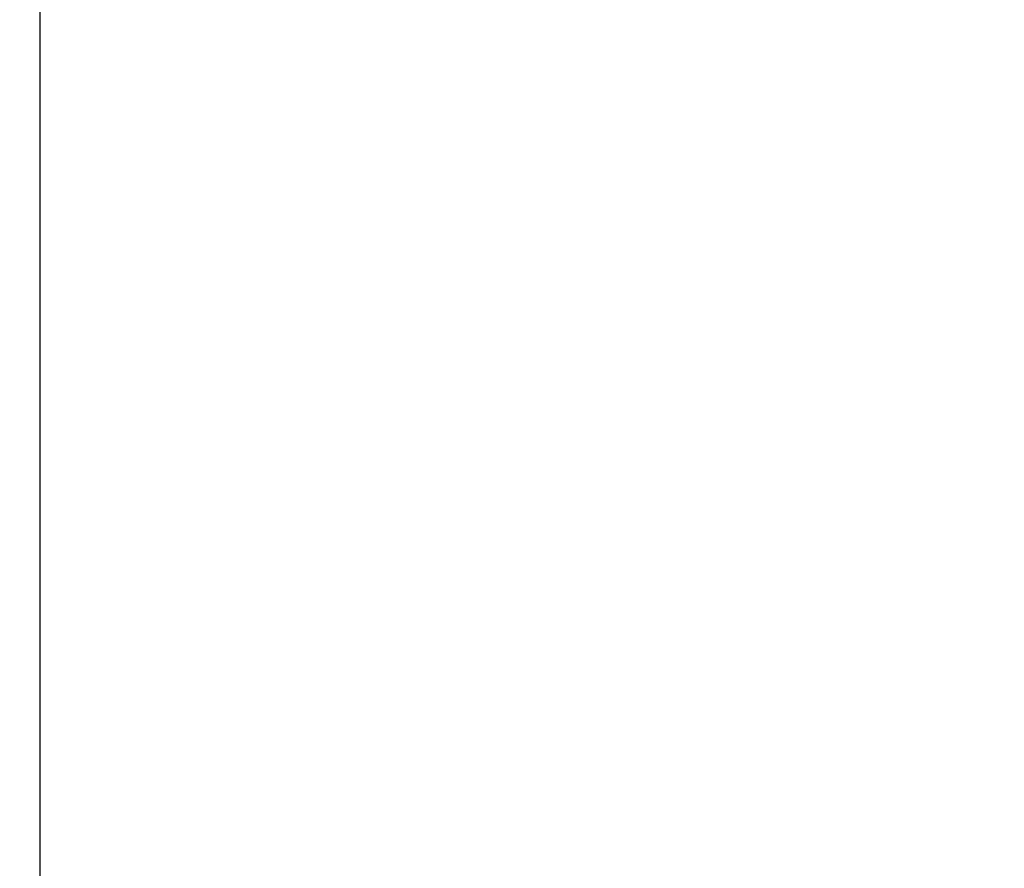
# Model space of a CAD drawing. Extents: x 4615668 to 9294084, y 5325188 to 10688993.
# Tile 144 of 256: x 4635737.48 to 4635739.9, y 5331931.19 to 5331933.27. Entities that reach past the tile are written whole.
import ezdxf

# ---------------------------------------------------------------- set-up
doc = ezdxf.new("R2010")
doc.units = 0
doc.header["$MEASUREMENT"] = 0
doc.layers.add('A_wymiary', color=152, linetype='Continuous', lineweight=5)
doc.layers.add('Wymiat 100', color=251, linetype='Continuous', lineweight=5)
doc.layers.add('CrossSectionsProfils', color=7, linetype='Continuous')

# ---------------------------------------------------------------- blocks, each defined once
blk = doc.blocks.new('K43_2153_X', base_point=(858.06159, 1427.40338))
at = {"layer": 'CrossSectionsProfils', "flags": 128}
blk.add_lwpolyline([(933.85942, 1450.30358), (858.35942, 1450.30358), (858.05942, 1450.00358), (858.05942, 1404.80317)], dxfattribs=at)
blk = doc.blocks.new('G$CA57B7548')
at = {"layer": 'A_wymiary', "ltscale": 40}
for points in [[(8.4998, 678.9895), (6.4998, 678.9895), (6.4998, 45.9895), (8.4998, 45.9895)], [(8.4998, 45.9895), (16.9998, 45.9895), (16.9998, 678.9895), (8.4998, 678.9895)]]:
    blk.add_lwpolyline(points, close=True, dxfattribs=at)
at = {"layer": 'CrossSectionsProfils', "xscale": -0.1, "yscale": 0.1, "zscale": 0.1, "rotation": 180}
blk.add_blockref('K43_2153_X', (8.5, 316.4895), dxfattribs=at)

msp = doc.modelspace()

# ---------------------------------------------------------------- block references
at = {"layer": 'Wymiat 100', "color": 5, "lineweight": 0, "ltscale": 40}
msp.add_blockref('G$CA57B7548', (4635729.0339, 5331615.7782), dxfattribs=at)

doc.saveas('drawing.dxf')
